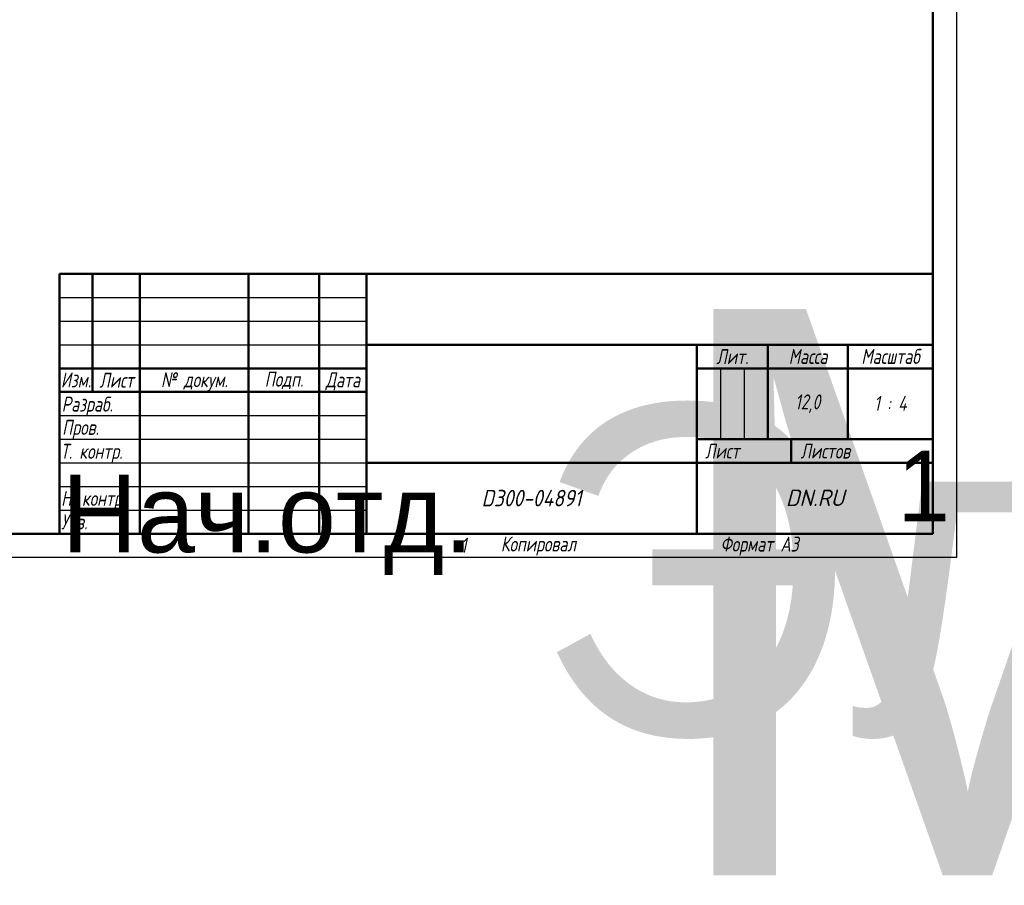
# Model space of a CAD drawing. Header units: millimetres. Extents: x -4672 to 9781, y -278 to 1426.
# Tile 14 of 28: x 886 to 1720, y -278 to 455. Entities that reach past the tile are written whole.
import ezdxf
from ezdxf.enums import TextEntityAlignment as Align

# ---------------------------------------------------------------- set-up
doc = ezdxf.new("R2018")
doc.units = ezdxf.units.MM
doc.header["$LTSCALE"] = 4
doc.layers.add('Заголовок (ГОСТ)', color=7, linetype='Continuous', lineweight=50)
doc.layers.add('Кромка (ГОСТ)', color=7, linetype='Continuous', lineweight=50)
doc.styles.add('Альтернативный текст (ГОСТ)', font='arial.ttf', dxfattribs={"width": 0.8})

# ---------------------------------------------------------------- blocks, each defined once
blk = doc.blocks.new('Рамки ГОСТ - Рамка')
at = {"layer": 'Кромка (ГОСТ)', "lineweight": 25}
for p, q in [((420, 297), (420, 0)), ((420, 0), (0, 0))]:
    blk.add_line(p, q, dxfattribs=at)
at = {"layer": 'Кромка (ГОСТ)'}
for p, q in [((415, 5), (415, 292)), ((20, 5), (415, 5))]:
    blk.add_line(p, q, dxfattribs=at)
at = {"layer": 'Кромка (ГОСТ)', "char_height": 3.17, "attachment_point": 1, "style": 'Альтернативный текст (ГОСТ)'}
for s, insert, width in [('\\fGOST Common|b0|i1;{\\H3.1700;Формат А3}', (370, 4.39), 25.2103), ('\\fGOST Common|b0|i1;{\\H3.1700;1}', (315, 4.14), 6.6287)]:
    blk.add_mtext(s, dxfattribs=dict(at, insert=insert, width=width))
blk = doc.blocks.new('Основные надписи ГОСТ - Форма 1')
at = {"layer": 'Заголовок (ГОСТ)'}
for p, q in [((0, 55), (185, 55)), ((0, 0), (0, 55)), ((0, 0), (0, 55)), ((7, 55), (7, 30)), ((17, 55), (17, 0)), ((40, 55), (40, 0)), ((55, 55), (55, 0)), ((65, 55), (65, 0)), ((185, 0), (185, 55)), ((65, 40), (185, 40)), ((135, 40), (135, 0)), ((150, 40), (150, 20)), ((167, 40), (167, 20)), ((0, 35), (65, 35)), ((135, 35), (185, 35)), ((0, 30), (65, 30)), ((135, 20), (185, 20)), ((155, 20), (155, 15)), ((65, 15), (185, 15)), ((185, 0), (0, 0))]:
    blk.add_line(p, q, dxfattribs=at)
at = {"layer": 'Заголовок (ГОСТ)', "linetype": 'Continuous', "lineweight": 25}
for p, q in [((0, 50), (65, 50)), ((0, 45), (65, 45)), ((0, 40), (65, 40)), ((140, 35), (140, 20)), ((145, 35), (145, 20)), ((0, 25), (65, 25)), ((0, 20), (65, 20)), ((0, 15), (65, 15)), ((0, 10), (65, 10)), ((0, 5), (65, 5))]:
    blk.add_line(p, q, dxfattribs=at)
at = {"layer": 'Заголовок (ГОСТ)', "style": 'Альтернативный текст (ГОСТ)'}
for s, insert, char_height, width, attachment_point in [('\\fGOST Common|b0|i1;{\\H3.1700;Лит.}', (142.52, 37.49), 3.17, 14.9766, 5), ('\\fGOST Common|b0|i1;{\\H3.1700;Масса}', (158.55, 37.51), 3.17, 16.9878, 5), ('\\fGOST Common|b0|i1;{\\H3.1700;Масштаб}', (176.02, 37.53), 3.17, 17.8316, 5), ('\\fGOST Common|b0|i1;{\\H3.1700;Изм.}', (3.5, 32.56), 3.17, 6.9635, 5), ('\\fGOST Common|b0|i1;{\\H3.1700;Лист}', (12.1, 32.5), 3.17, 10.0029, 5), ('\\A0;\\fGOST Common|b0|i1;{\\H3.1700;№ докум.}', (28.58, 32.16), 3.17, 22.9069, 5), ('\\fGOST Common|b0|i1;{\\H3.1700;Подп.}', (47.56, 32.45), 3.17, 14.879, 5), ('\\fGOST Common|b0|i1;{\\H3.1700;Дата}', (60.02, 32.24), 3.17, 9.9614, 5), ('\\fGOST Common|b0|i1;{\\H3.1700;Разраб.}', (0.47, 27), 3.17, 16.9971, 4), ('\\fGOST Common|b0|i1;{\\H3.1700;12,0}', (158.47, 27.53), 3.17, 17.0435, 5), ('\\fGOST Common|b0|i1;{\\H3.1700;1 : 4}', (176, 27.6), 3.17, 17.9476, 5), ('\\fGOST Common|b0|i1;{\\H3.1700;Пров.}', (0.56, 22.08), 3.17, 17.0192, 4), ('\\A0;\\fGOST Common|b0|i1;{\\H3.1700;Т. контр.}', (0.23, 17.01), 3.17, 16.9554, 4), ('\\fGOST Common|b0|i1;{\\H3.1700;Лист}', (140.37, 17.5), 3.17, 10.5071, 5), ('\\fGOST Common|b0|i1;{\\H3.1700;Листов}', (162.21, 17.5), 3.17, 14.3668, 5), ('\\A1;', (150.6, 17.54), 3.17, 8.8313, 5), ('\\fGOST Common|b0|i1;{\\H3.1700;Н. контр.}', (0.36, 7.05), 3.17, 16.9999, 4), ('\\fGOST Common|b0|i1;\\W0.90;{\\H3.5000;D300-04891}', (99.98, 7.54), 3.5, 67.2576, 5), ('\\fGOST Common|b0|i1;\\W1.00;{\\H3.5000;DN.RU}', (160.02, 7.6), 3.5, 49.9832, 5), ('\\fGOST Common|b0|i1;{\\H3.1700;Утв.}', (0.34, 2.52), 3.17, 17.0083, 4), ('\\fGOST Common|b0|i1;{\\H3.1700;Копировал}', (93.48, -0.59), 3.17, 19.7871, 1)]:
    blk.add_mtext(s, dxfattribs=dict(at, insert=insert, char_height=char_height, width=width, attachment_point=attachment_point))
at = {"layer": 'Заголовок (ГОСТ)', "lineweight": 30, "flags": 104}
for tag, height, p in [('Изм1', 2.89, (3.51, 52.52)), ('Лист1', 2.89, (12.03, 52.52)), ('Докум1', 2.89, (28.54, 52.48)), ('Изм2', 2.89, (3.5, 47.52)), ('Лист2', 2.89, (12.01, 47.5)), ('Докум2', 2.89, (28.53, 47.5)), ('ОБОЗНАЧЕНИЕ', 5, (125.33, 47.56)), ('Изм3', 2.89, (3.5, 42.5)), ('Лист3', 2.89, (12.01, 42.51)), ('Докум3', 2.89, (28.51, 42.48)), ('Изм4', 2.89, (3.51, 37.5)), ('Лист4', 2.89, (12, 37.53)), ('Докум4', 2.89, (28.51, 37.52)), ('НАИМЕНОВАНИЕ', 5, (100.59, 27.16)), ('Литера', 3.5, (137.52, 27.25)), ('Литера2', 3.5, (142.51, 27.22)), ('Литера3', 3.5, (147.52, 27.21)), ('Тип_документа', 3.17, (100.08, 17.56)), ('Листов', 3.17, (177.46, 17.58))]:
    blk.add_attdef(tag, text='', height=height, dxfattribs=at).set_placement(p, align=Align.MIDDLE_CENTER)
for tag, height, p in [('Подп1', 2.89, (40.01, 52.51)), ('Дата1', 2, (55.01, 52.51)), ('Подп2', 2.89, (40.01, 47.5)), ('Дата2', 2, (55.01, 47.49)), ('Подп3', 2.89, (40.01, 42.51)), ('Дата3', 2, (55.02, 42.52)), ('Подп4', 2.89, (40.01, 37.51)), ('Дата4', 2, (55.02, 37.51)), ('ПРОВЕРИЛ', 3.17, (17.41, 22.53)), ('Проверил_Подп.', 2.89, (40.05, 22.52)), ('ДАТА_ПРОВЕРКИ', 2, (55.02, 22.51)), ('ТЕХНОЛОГ', 3.17, (17.33, 17.54)), ('Технолог_Подп.', 2.89, (40.05, 17.51)), ('Технолог_Дата', 2, (55.01, 17.5)), ('Должность_руководителя', 3.17, (0.52, 12.51)), ('НАЧ._ОТДЕЛА', 3.17, (17.46, 12.45)), ('Руководитель_Подп.', 2.89, (40.01, 12.5)), ('Руководитель_Дата', 2, (55.01, 12.51)), ('НОРМОКОНТРОЛЬ', 3.17, (17.37, 7.48)), ('Нормоконтроль_Подп.', 2.89, (40.05, 7.52)), ('ДАТА_НОРМОКОНТРОЛЯ', 2, (55.02, 7.51)), ('УТВЕРДИЛ', 3.17, (17.4, 2.51)), ('Утвердил_Подп.', 2.89, (40.05, 2.51)), ('ДАТА_УТВЕРЖДЕНИЯ', 2, (55.01, 2.5))]:
    blk.add_attdef(tag, text='', height=height, dxfattribs=at).set_placement(p, align=Align.MIDDLE_LEFT)
for tag, p in [('Материал_Наим.', (133.71, 9.75)), ('Материал_ГОСТ', (134.04, 4.06))]:
    blk.add_attdef(tag, text='', height=3.5, dxfattribs=at).set_placement(p, align=Align.MIDDLE_RIGHT)

msp = doc.modelspace()

# ---------------------------------------------------------------- block references
at = {"xscale": 4, "yscale": 4, "zscale": 4}
msp.add_blockref('Рамки ГОСТ - Рамка', (0, 0), dxfattribs=at)
ref = msp.add_blockref('Основные надписи ГОСТ - Форма 1', (920, 20), dxfattribs=dict(xscale=4, yscale=4, zscale=4))
lines = msp.add_mtext('Нач.отд.', dxfattribs={"layer": 'Заголовок (ГОСТ)', "insert": (922.086, 70.057), "char_height": 65.9038, "attachment_point": 1})
ref.add_attrib('Должность_руководителя', '', (922.086, 70.057), dxfattribs={"flags": 104}).embed_mtext(lines)
lines = msp.add_mtext('MT-N-020EM-O2-220VAC-У1', dxfattribs={"layer": 'Заголовок (ГОСТ)', "insert": (1421.302, 210.236), "char_height": 479.37184, "attachment_point": 1})
ref.add_attrib('ОБОЗНАЧЕНИЕ', '', (1421.302, 210.236), dxfattribs={"flags": 104}).embed_mtext(lines)
lines = msp.add_mtext('Электропривод многооборотный DN.ru', dxfattribs={"layer": 'Заголовок (ГОСТ)', "insert": (1322.373, 128.656), "char_height": 278.43713, "attachment_point": 1})
ref.add_attrib('НАИМЕНОВАНИЕ', '', (1322.373, 128.656), dxfattribs={"flags": 104}).embed_mtext(lines)
lines = msp.add_mtext('1', dxfattribs={"layer": 'Заголовок (ГОСТ)', "insert": (1629.836, 90.316), "char_height": 59.861, "attachment_point": 1})
ref.add_attrib('Листов', '', (1629.836, 90.316), dxfattribs={"flags": 104}).embed_mtext(lines)

doc.saveas('drawing.dxf')
